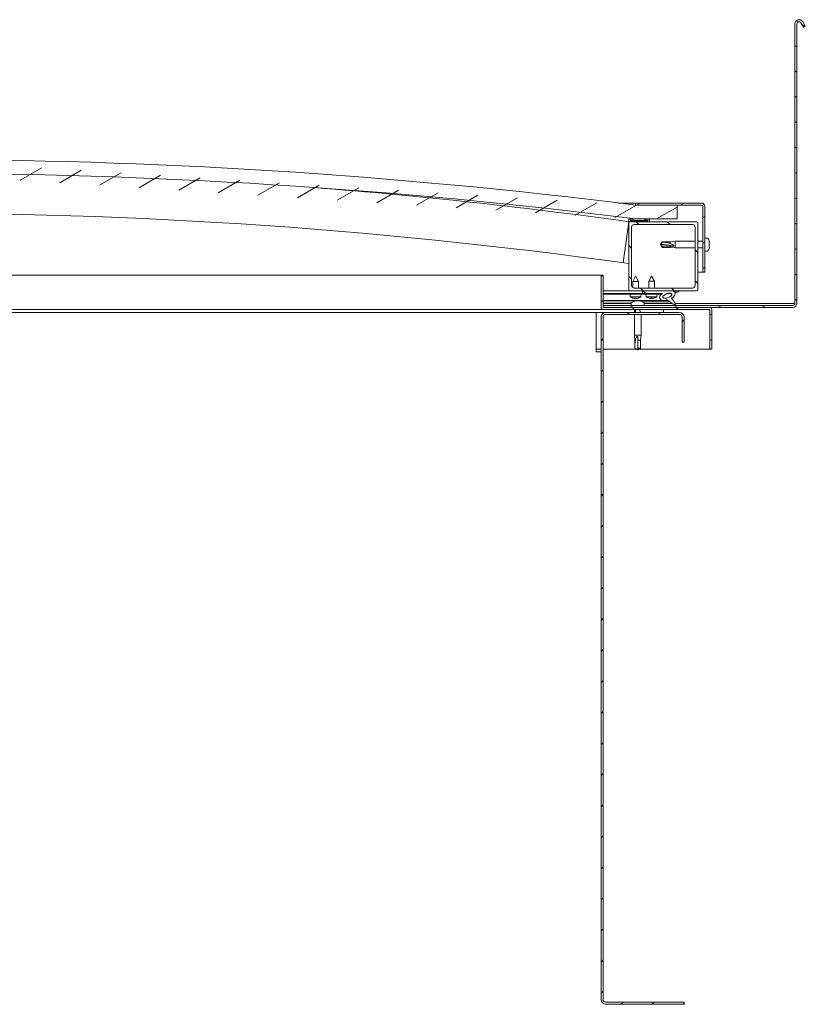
# Model space of a CAD drawing. Header units: millimetres. Extents: x 2709036 to 2756280, y 168165 to 192362.
# Tile 23 of 192: x 2724731 to 2725582, y 176162 to 177229. Entities that reach past the tile are written whole.
import ezdxf

# ---------------------------------------------------------------- set-up
doc = ezdxf.new("R2010")
doc.units = ezdxf.units.MM
doc.header["$MEASUREMENT"] = 0
doc.layers.add('D+H_SO - urządzenia', color=5, linetype='Continuous')

msp = doc.modelspace()

# ---------------------------------------------------------------- linework, layer by layer
at = {"layer": 'D+H_SO - urządzenia', "color": 0, "lineweight": 5}
for p, q in [((2725574.6, 177226.9), (2725572.5, 177228.1)), ((2725571.1, 177224.9), (2725571.1, 176921.9)), ((2725573.3, 176921.9), (2725573.3, 177224.9)), ((2725577.5, 177226), (2725580.4, 177221.1)), ((2725582.2, 177222.5), (2725578.3, 177224.7)), ((2725582.3, 177222.2), (2725579.5, 177227.1)), ((2725580.4, 177221.1), (2725582.3, 177222.2)), ((2725573.3, 177200.1), (2725571.1, 177201.4)), ((2725573.3, 177172.6), (2725571.1, 177173.9)), ((2725573.3, 177145.1), (2725571.1, 177146.4)), ((2725573.3, 177117.6), (2725571.1, 177118.9)), ((2725573.3, 177090.1), (2725571.1, 177091.4)), ((2724731.9, 177055.3), (2724755.3, 177068.8)), ((2724774.8, 177052.6), (2724798.2, 177066.1)), ((2724817.8, 177049.9), (2724841.2, 177063.4)), ((2724860.7, 177047.2), (2724884.1, 177060.7)), ((2724903.7, 177044.5), (2724927.1, 177058)), ((2725573.3, 177062.6), (2725571.1, 177063.9)), ((2724946.6, 177041.8), (2724970, 177055.3)), ((2724989.5, 177039.1), (2725013, 177052.6)), ((2725032.5, 177036.4), (2725055.9, 177049.9)), ((2725075.4, 177033.7), (2725098.9, 177047.2)), ((2725118.4, 177031), (2725141.8, 177044.5)), ((2725161.3, 177028.3), (2725184.8, 177041.8)), ((2725204.3, 177025.6), (2725227.7, 177039.1)), ((2725247.2, 177022.9), (2725270.7, 177036.4)), ((2725573.3, 177035.1), (2725571.1, 177036.4)), ((2725290.2, 177020.2), (2725313.6, 177033.7)), ((2725333.1, 177017.5), (2725356.6, 177031)), ((2725376.1, 177014.8), (2725399.6, 177028.4)), ((2725380.5, 177030.6), (2725398.6, 177030.6)), ((2725469.8, 177030.6), (2725398.6, 177030.6)), ((2725398.6, 177030.6), (2725398.6, 177028.4)), ((2725398.6, 177028.4), (2725469.8, 177028.4)), ((2725443.6, 177028.4), (2725398.6, 177028.4)), ((2725399.6, 177028.4), (2725403.5, 177030.6)), ((2725421.3, 177013.4), (2725443.6, 177026.3)), ((2725443.6, 177013.4), (2725443.6, 177028.4)), ((2725447.2, 177028.4), (2725451.1, 177030.6)), ((2725471.3, 177026.9), (2725471.3, 176955.6)), ((2725473.6, 176955.6), (2725473.6, 177026.9)), ((2725471.3, 177014.8), (2725473.6, 177016.1)), ((2725384.9, 176965.8), (2725391.1, 177010.4)), ((2725391.1, 177012.9), (2725391.1, 177010.5)), ((2725391.2, 177010.4), (2725391.1, 177010.4)), ((2725391.1, 177008.9), (2725391.1, 176936.9)), ((2725391.2, 177010.4), (2725413.4, 177010.4)), ((2725392.6, 177011.4), (2725392.6, 177011.5)), ((2725412.1, 177011.5), (2725392.6, 177011.5)), ((2725412.1, 177011.4), (2725392.6, 177011.4)), ((2725464.6, 177010.4), (2725392.6, 177010.4)), ((2725394.1, 176941.4), (2725394.1, 177004.4)), ((2725397.1, 177007.4), (2725460.1, 177007.4)), ((2725398.6, 177013.4), (2725443.6, 177013.4)), ((2725402, 177007.4), (2725399, 177010.4)), ((2725408.1, 177010.4), (2725408.6, 177011.4)), ((2725408.7, 177011.5), (2725409.6, 177013.1)), ((2725412.1, 177011.5), (2725412.1, 177011.4)), ((2725413.6, 177010.5), (2725413.6, 177012.9)), ((2725435.7, 177007.4), (2725432.7, 177010.4)), ((2725463.1, 177004.4), (2725463.1, 176941.4)), ((2725466.1, 176936.9), (2725466.1, 177008.9)), ((2725573.3, 177007.6), (2725571.1, 177008.9)), ((2725476.4, 176992.7), (2725473.6, 176992.7)), ((2725394.1, 176981.7), (2725391.1, 176984.7)), ((2725425.6, 176985.6), (2725427.4, 176988.7)), ((2725427.4, 176984), (2725425.6, 176985.6)), ((2725425.6, 176985.6), (2725427.4, 176982.5)), ((2725427.4, 176988.7), (2725427.4, 176988.1)), ((2725436, 176988.7), (2725427.4, 176988.7)), ((2725436, 176984), (2725427.4, 176984)), ((2725427.4, 176984), (2725427.4, 176982.5)), ((2725436, 176982.5), (2725427.4, 176982.5)), ((2725436, 176988.7), (2725441.3, 176989.2)), ((2725436, 176988.7), (2725436, 176986.7)), ((2725439.9, 176983.8), (2725436, 176984)), ((2725436, 176984), (2725436, 176982.5)), ((2725436, 176982.5), (2725441.3, 176982)), ((2725441.3, 176989.2), (2725441.3, 176982)), ((2725463.1, 176989.2), (2725441.3, 176989.2)), ((2725471.3, 176989.2), (2725466.1, 176989.2)), ((2725471.3, 176987.3), (2725473.6, 176988.6)), ((2725478.4, 176988.9), (2725478.4, 176988.9)), ((2725478.4, 176988.9), (2725478.4, 176987.5)), ((2725478.4, 176988.9), (2725478.4, 176988.9)), ((2725478.4, 176987.5), (2725478.4, 176987.1)), ((2725478.4, 176986.9), (2725478.4, 176987.1)), ((2725478.4, 176986.9), (2725478.4, 176984.2)), ((2725478.4, 176984.2), (2725478.4, 176983.8)), ((2725478.4, 176983.7), (2725478.4, 176983.8)), ((2725478.4, 176983.7), (2725478.4, 176983.6)), ((2725478.4, 176983.7), (2725478.4, 176983.7)), ((2725478.4, 176983.6), (2725478.4, 176983.6)), ((2725478.4, 176983.6), (2725478.4, 176982.3)), ((2725478.4, 176983.6), (2725478.4, 176983.6)), ((2725478.4, 176982.3), (2725478.4, 176982.3)), ((2725463.1, 176982), (2725441.3, 176982)), ((2725466.1, 176977), (2725463.1, 176980)), ((2725471.3, 176982), (2725466.1, 176982)), ((2725476.4, 176978.5), (2725473.6, 176978.5)), ((2725573.3, 176980.1), (2725571.1, 176981.4)), ((2725471.3, 176959.8), (2725473.6, 176961.1)), ((2724527, 176952.6), (2725361.1, 176952.6)), ((2725363.3, 176952.6), (2725361.1, 176952.6)), ((2725361.1, 176952.6), (2725361.1, 176917.5)), ((2725361.1, 176951.1), (2725363.3, 176952.4)), ((2725363.3, 176917.5), (2725363.3, 176952.6)), ((2725394.1, 176948), (2725391.1, 176951)), ((2725398.5, 176951.3), (2725395.4, 176945.7)), ((2725398.5, 176951.3), (2725401.7, 176945.7)), ((2725415.8, 176951.3), (2725412.7, 176945.8)), ((2725415.8, 176951.3), (2725419, 176945.8)), ((2725471.3, 176955.6), (2725466.1, 176955.6)), ((2725471.3, 176955.6), (2725473.6, 176955.6)), ((2725573.3, 176952.6), (2725571.1, 176953.9)), ((2725401.7, 176945.7), (2725395.4, 176945.7)), ((2725395.4, 176938.9), (2725395.4, 176945.7)), ((2725401.7, 176938.4), (2725401.7, 176945.7)), ((2725419, 176945.8), (2725412.7, 176945.8)), ((2725412.7, 176938.4), (2725412.7, 176945.8)), ((2725419, 176938.4), (2725419, 176945.8)), ((2725466.1, 176943.3), (2725463.1, 176946.3)), ((2725392.6, 176935.4), (2725363.3, 176935.4)), ((2725363.3, 176935.3), (2725377.4, 176935.4)), ((2725363.3, 176935.2), (2725406.1, 176935.3)), ((2725363.3, 176932.5), (2725406.1, 176932.5)), ((2725363.3, 176932.5), (2725406.1, 176932.5)), ((2725363.3, 176931.7), (2725406.1, 176931.8)), ((2725392.6, 176935.4), (2725464.6, 176935.4)), ((2725392.8, 176929), (2725392.6, 176931.8)), ((2725404.3, 176929), (2725392.8, 176929)), ((2725395.4, 176935.3), (2725395.4, 176935.4)), ((2725460.1, 176938.4), (2725397.1, 176938.4)), ((2725401.7, 176935.3), (2725401.7, 176935.4)), ((2725406.7, 176935.4), (2725403.7, 176938.4)), ((2725404.3, 176929), (2725404.6, 176931.8)), ((2725406.1, 176935.4), (2725406.1, 176932.6)), ((2725434.9, 176935.4), (2725406.1, 176935.4)), ((2725406.1, 176932.6), (2725427.6, 176932.6)), ((2725406.1, 176932.6), (2725406.1, 176931.8)), ((2725425.6, 176932.6), (2725406.1, 176932.6)), ((2725406.1, 176932.5), (2725406.1, 176931.8)), ((2725406.1, 176931.8), (2725425.6, 176931.8)), ((2725409.5, 176932.6), (2725406.7, 176935.4)), ((2725410.1, 176929.1), (2725409.8, 176931.8)), ((2725421.6, 176929.1), (2725410.1, 176929.1)), ((2725420.3, 176931.8), (2725419.9, 176932.6)), ((2725421.6, 176929.1), (2725421.8, 176931.8)), ((2725425.6, 176932.6), (2725427.5, 176932.6)), ((2725425.6, 176931.8), (2725425.6, 176932.6)), ((2725432.7, 176932.6), (2725437.5, 176932.6)), ((2725440.4, 176935.4), (2725437.4, 176938.4)), ((2725437.7, 176932.4), (2725437.7, 176930.8)), ((2725444.1, 176935.3), (2725440.9, 176934.2)), ((2725442.3, 176933.5), (2725441.4, 176934.4)), ((2725441.5, 176933.2), (2725444.7, 176934.3)), ((2725361.1, 176923.6), (2725363.3, 176924.9)), ((2725363.3, 176925), (2725433.5, 176925.1)), ((2725363.3, 176923.3), (2725394.9, 176923.4)), ((2725393.7, 176921.9), (2725363.3, 176921.9)), ((2725568.8, 176919.6), (2725363.3, 176919.6)), ((2725363.3, 176919.6), (2725363.3, 176917.4)), ((2725396.2, 176917.4), (2725392.4, 176919.6)), ((2725393.7, 176922.4), (2725393.7, 176919.6)), ((2725395.4, 176927.7), (2725395.4, 176927.7)), ((2725397.5, 176927.2), (2725397.5, 176927.3)), ((2725397.5, 176924.5), (2725397.8, 176924.5)), ((2725398, 176924.5), (2725397.8, 176924.5)), ((2725397.9, 176927.7), (2725399.3, 176927.7)), ((2725398, 176924.5), (2725398.1, 176924.5)), ((2725398.1, 176927.3), (2725398.2, 176927.7)), ((2725398.1, 176924.5), (2725400.5, 176924.5)), ((2725399, 176927.3), (2725399, 176927.7)), ((2725399.7, 176927.2), (2725399.7, 176927.3)), ((2725401.2, 176924.5), (2725403.5, 176924.5)), ((2725401.8, 176927.7), (2725401.8, 176927.7)), ((2725403.5, 176924.5), (2725403.6, 176924.5)), ((2725403.8, 176924.5), (2725403.6, 176924.5)), ((2725403.8, 176924.5), (2725404.1, 176924.5)), ((2725406.7, 176923.4), (2725435.7, 176923.5)), ((2725408, 176922.4), (2725408, 176919.6)), ((2725437.9, 176921.9), (2725408, 176921.9)), ((2725412.6, 176927.8), (2725412.7, 176927.8)), ((2725414.8, 176927.3), (2725414.8, 176927.3)), ((2725415.1, 176927.8), (2725416.5, 176927.8)), ((2725415.4, 176927.3), (2725415.4, 176927.8)), ((2725416.3, 176927.3), (2725416.3, 176927.8)), ((2725416.9, 176927.3), (2725416.9, 176927.3)), ((2725419, 176927.8), (2725419, 176927.8)), ((2725437.7, 176927.6), (2725437.7, 176926.9)), ((2725443.9, 176917.4), (2725440, 176919.6)), ((2725568.8, 176921.9), (2725441.4, 176921.9)), ((2725491.5, 176917.4), (2725487.6, 176919.6)), ((2725539.1, 176917.4), (2725535.2, 176919.6)), ((2725571.1, 176921.9), (2725568.8, 176921.9)), ((2725573.3, 176925.1), (2725571.1, 176926.4)), ((2725355.8, 176912.1), (2724526.6, 176912.1)), ((2725363.5, 176915.1), (2724526.7, 176915.1)), ((2725355.8, 176912.1), (2725355.8, 176906.9)), ((2725366.3, 176912.1), (2725355.8, 176912.1)), ((2725363.3, 176917.4), (2725568.8, 176917.4)), ((2725478.7, 176917.4), (2725363.5, 176917.4)), ((2725363.5, 176915.1), (2725478.7, 176915.1)), ((2725445.8, 176912.1), (2725366.3, 176912.1)), ((2725366.3, 176909.9), (2725445.8, 176909.9)), ((2725389.5, 176909.9), (2725391.8, 176912.1)), ((2725394, 176915.1), (2725397.9, 176917.4)), ((2725397.2, 176915.1), (2725397.2, 176912.1)), ((2725397.2, 176909.9), (2725397.2, 176887.4)), ((2725428.6, 176915.1), (2725398.6, 176915.1)), ((2725398.6, 176915.1), (2725398.6, 176912.1)), ((2725398.6, 176912.1), (2725428.6, 176912.1)), ((2725404.2, 176912.1), (2725402.5, 176915.1)), ((2725404.4, 176909.9), (2725404.4, 176887.4)), ((2725423.2, 176909.9), (2725425.5, 176912.1)), ((2725428.6, 176912.1), (2725428.6, 176915.1)), ((2725441.6, 176915.1), (2725445.5, 176917.4)), ((2725478.8, 176915), (2725478.8, 176872.4)), ((2725478.8, 176909.1), (2725481.1, 176910.4)), ((2725481.1, 176915.1), (2725481.1, 176915)), ((2725481.1, 176915.1), (2725481.1, 176915.1)), ((2725481.1, 176872.4), (2725481.1, 176915)), ((2725355.8, 176869.4), (2725355.8, 176906.9)), ((2725361.1, 176906.9), (2725361.1, 176167.4)), ((2725363.3, 176167.4), (2725363.3, 176906.9)), ((2725448.8, 176906.9), (2725448.8, 176879.9)), ((2725448.8, 176901.8), (2725451.1, 176904.1)), ((2725451.1, 176879.9), (2725451.1, 176906.9)), ((2725397.2, 176887.4), (2725404.4, 176887.4)), ((2725397.8, 176882), (2725397.2, 176887.4)), ((2725403.9, 176882), (2725404.4, 176887.4)), ((2725361.1, 176881.4), (2725363.3, 176883.7)), ((2725397.8, 176882), (2725398.4, 176882)), ((2725397.8, 176882), (2725397.8, 176873.4)), ((2725400.8, 176886), (2725400.8, 176882)), ((2725400.8, 176882), (2725400.8, 176873.4)), ((2725400.8, 176882), (2725403.9, 176882)), ((2725403.9, 176882), (2725403.9, 176873.4)), ((2725448.8, 176879.9), (2725451.1, 176879.9)), ((2725478.8, 176881.6), (2725481.1, 176882.9)), ((2725361.1, 176872.4), (2725355.8, 176872.4)), ((2725355.8, 176869.4), (2725361.1, 176869.4)), ((2725399.5, 176872.4), (2725363.3, 176872.4)), ((2725397.8, 176873.4), (2725397.8, 176873.4)), ((2725400.8, 176871.6), (2725397.8, 176873.4)), ((2725400.8, 176873.4), (2725400.8, 176871.6)), ((2725400.8, 176873.4), (2725403.9, 176873.4)), ((2725400.8, 176871.6), (2725403.9, 176873.4)), ((2725478.8, 176872.4), (2725402.1, 176872.4)), ((2725478.8, 176872.4), (2725481.1, 176872.4)), ((2725361.1, 176847.7), (2725363.3, 176850)), ((2725361.1, 176814.1), (2725363.3, 176816.3)), ((2725361.1, 176780.4), (2725363.3, 176782.6)), ((2725361.1, 176746.7), (2725363.3, 176749)), ((2725361.1, 176713), (2725363.3, 176715.3)), ((2725361.1, 176679.4), (2725363.3, 176681.6)), ((2725361.1, 176645.7), (2725363.3, 176647.9)), ((2725361.1, 176612), (2725363.3, 176614.3)), ((2725361.1, 176578.3), (2725363.3, 176580.6)), ((2725361.1, 176544.7), (2725363.3, 176546.9)), ((2725361.1, 176511), (2725363.3, 176513.2)), ((2725361.1, 176477.3), (2725363.3, 176479.6)), ((2725361.1, 176443.6), (2725363.3, 176445.9)), ((2725361.1, 176410), (2725363.3, 176412.2)), ((2725361.1, 176376.3), (2725363.3, 176378.5)), ((2725361.1, 176342.6), (2725363.3, 176344.9)), ((2725361.1, 176308.9), (2725363.3, 176311.2)), ((2725361.1, 176275.3), (2725363.3, 176277.5)), ((2725361.1, 176241.6), (2725363.3, 176243.8)), ((2725361.1, 176207.9), (2725363.3, 176210.2)), ((2725361.1, 176174.2), (2725363.3, 176176.5)), ((2725451.1, 176164.4), (2725366.3, 176164.4)), ((2725366.3, 176162.1), (2725451.1, 176162.1)), ((2725382.7, 176162.1), (2725384.9, 176164.4)), ((2725416.3, 176162.1), (2725418.6, 176164.4)), ((2725450, 176162.1), (2725451.1, 176163.2)), ((2725451.1, 176162.1), (2725451.1, 176164.4))]:
    msp.add_line(p, q, dxfattribs=at)
for centre, radius, start, end in [((2725575.6, 177224.9), 4.5, 30, 180), ((2725575.6, 177224.9), 2.25, 30, 180), ((2724611.1, 170788.9), 6289, 82.80657, 97.19343), ((2724611.1, 170773.9), 6289, 82.80657, 97.19343), ((2724610.3, 171415.5), 5649.1, 82.0556, 85.6453), ((2725469.8, 177026.9), 3.75, 0, 90), ((2725469.8, 177026.9), 1.5, 0, 90), ((2724610.3, 171415.5), 5604.1, 81.9914, 90.6217), ((2725391.2, 177012.9), 0.15, 93.0164, 180), ((2725391.2, 177010.5), 0.15, 180, 270), ((2725392.6, 177008.9), 1.5, 90, 180), ((2725402.3, 176802.3), 211.1, 86.9836, 93.0164), ((2725402.3, 176694.7), 317, 88.2372, 91.7628), ((2725397.1, 177004.4), 3, 90, 180), ((2725413.4, 177012.9), 0.15, 0, 86.9836), ((2725413.4, 177010.5), 0.15, 270, 0), ((2725460.1, 177004.4), 3, 0, 90), ((2725464.6, 177008.9), 1.5, 0, 90), ((2725476.4, 176992.4), 0.3, 35.6853, 90), ((2725466.9, 176985.6), 12, 16.3038, 35.6853), ((2725466.9, 176985.6), 12, 324.3147, 343.6962), ((2725466.9, 176985.6), 12, 16.0077, 16.3038), ((2725466.9, 176985.6), 12, 343.6962, 343.9923), ((2725476.4, 176978.8), 0.3, 270, 324.3147), ((2725397.1, 176941.4), 3, 180, 270), ((2725460.1, 176941.4), 3, 270, 0), ((2725392.6, 176936.9), 1.5, 180, 270), ((2725398.6, 176936.9), 9.75, 233.9104, 250.2245), ((2725398.6, 176936.9), 9.75, 289.9875, 306.3016), ((2725415.8, 176936.9), 9.75, 233.8044, 250.1185), ((2725415.8, 176936.9), 9.75, 289.8815, 306.1956), ((2725464.6, 176936.9), 1.5, 270, 0), ((2725394, 176922.4), 0.3, 125.6853, 180), ((2725400.8, 176912.9), 12, 106.0077, 125.6853), ((2725395.4, 176928), 0.309, 250.2245, 270.106), ((2725401.8, 176928), 0.309, 270.106, 289.9875), ((2725400.8, 176912.9), 12, 54.3147, 73.9923), ((2725407.7, 176922.4), 0.3, 0, 54.3147), ((2725412.6, 176928.1), 0.309, 250.1185, 270), ((2725419, 176928.1), 0.309, 270, 289.8815), ((2725568.8, 176921.9), 2.25, 270, 0), ((2725568.8, 176921.9), 4.5, 270, 0), ((2725363.5, 176917.5), 2.4, 180, 270), ((2725366.3, 176906.9), 5.25, 90, 180), ((2725363.5, 176917.5), 0.15, 180, 270), ((2725366.3, 176906.9), 3, 90, 180), ((2725445.8, 176906.9), 5.25, 0, 90), ((2725445.8, 176906.9), 3, 0, 90), ((2725478.7, 176915), 2.4, 0, 90), ((2725478.7, 176915), 0.15, 0, 90), ((2725366.3, 176167.4), 5.25, 180, 270), ((2725366.3, 176167.4), 3, 180, 270)]:
    msp.add_arc(centre, radius, start, end, dxfattribs=at)
for centre, major_axis, ratio, start_param, end_param in [((2725425.6, 176969.1), (31.5, 0), 0.526055, 1.097432, 1.570796), ((2725433, 176930.3), (-8.51, -2.93), 0.5, 5.221602, 7.504076), ((2725433, 176930.3), (-8.51, -2.93), 0.5, 3.386959, 4.31658), ((2725433, 176930.3), (-8.51, -2.93), 0.5, 1.933724, 3.129931), ((2725398.5, 176936.8), (-4.25, 8.75), 0.979749, 2.351624, 2.529771), ((2725396, 176934.6), (5.76, -6.37), 0.664926, 5.510896, 5.582433), ((2725401.7, 176934.6), (-5.15, -6.87), 0.554863, 0.162804, 0.234341), ((2725397.1, 176926.7), (-0.336, -0.678), 0.299538, 2.511352, 2.574157), ((2725399.2, 176936.8), (-0.84, -9.69), 0.180266, 5.951633, 6.12978), ((2725397.9, 176936.8), (0.88, -9.69), 0.180266, 0.153405, 0.331552), ((2725401.1, 176934.6), (5.74, 6.39), 0.664926, 3.842345, 3.913882), ((2725395.5, 176934.6), (5.17, -6.85), 0.554863, 6.048844, 6.120382), ((2725400.1, 176926.7), (-0.339, 0.677), 0.299538, 0.567435, 0.630241), ((2725398.7, 176936.8), (-4.22, -8.76), 0.979749, 0.611822, 0.789969), ((2725415.7, 176936.9), (-4.23, 8.76), 0.979749, 2.351624, 2.529771), ((2725413.3, 176934.6), (5.75, -6.38), 0.664926, 5.510896, 5.582433), ((2725418.9, 176934.6), (-5.16, -6.86), 0.554863, 0.162804, 0.234341), ((2725414.4, 176926.8), (-0.337, -0.678), 0.299538, 2.511352, 2.574157), ((2725416.5, 176936.9), (-0.86, -9.69), 0.180266, 5.951633, 6.12978), ((2725415.2, 176936.9), (0.86, -9.69), 0.180266, 0.153405, 0.331552), ((2725418.4, 176934.6), (5.75, 6.38), 0.664926, 3.842345, 3.913882), ((2725412.8, 176934.6), (5.16, -6.86), 0.554863, 6.048844, 6.120382), ((2725417.3, 176926.8), (-0.337, 0.678), 0.299538, 0.567435, 0.630241), ((2725416, 176936.9), (-4.23, -8.76), 0.979749, 0.611822, 0.789969)]:
    msp.add_ellipse(centre, major_axis=major_axis, ratio=ratio, start_param=start_param, end_param=end_param, dxfattribs=at)
msp.add_ellipse((2725433, 176930.3), major_axis=(4.96, 1.71), ratio=0.428571, dxfattribs=at)
for points in [[(2725425.6, 176985.6), (2725426.2, 176986.5), (2725426.8, 176987.3), (2725427.4, 176988.1)], [(2725397.9, 176927.7), (2725397.9, 176927.7), (2725397.9, 176927.7), (2725397.9, 176927.7)], [(2725399.3, 176927.7), (2725399.3, 176927.7), (2725399.3, 176927.7), (2725399.3, 176927.7)], [(2725415.1, 176927.8), (2725415.1, 176927.8), (2725415.1, 176927.8), (2725415.1, 176927.8)], [(2725416.6, 176927.8), (2725416.6, 176927.8), (2725416.5, 176927.8), (2725416.5, 176927.8)], [(2725400.8, 176871.6), (2725399.8, 176872.2), (2725398.8, 176872.8), (2725397.8, 176873.4)]]:
    msp.add_open_spline(points, degree=3, dxfattribs=at)
for points, knots in [([(2725427.4, 176988.1), (2725427.9, 176988.1), (2725428.4, 176988.1), (2725430, 176988), (2725431.1, 176987.9), (2725433.3, 176987.5), (2725434.3, 176987.3), (2725435.6, 176986.9), (2725435.8, 176986.8), (2725436, 176986.7)], [1.0298299, 1.0298299, 1.0298299, 1.0298299, 1.1268672, 1.1268672, 1.3401618, 1.3401618, 1.5534565, 1.5534565, 1.5990374, 1.5990374, 1.5990374, 1.5990374]), ([(2725436, 176986.7), (2725436.4, 176986.6), (2725436.7, 176986.5), (2725437.6, 176986.1), (2725438.1, 176985.9), (2725439, 176985.3), (2725439.4, 176985), (2725439.8, 176984.4), (2725439.8, 176984.3), (2725439.9, 176984.1), (2725439.9, 176983.9), (2725439.9, 176983.8)], [0.9725494, 0.9725494, 0.9725494, 0.9725494, 1.0547969, 1.0547969, 1.1648244, 1.1648244, 1.2623094, 1.2623094, 1.290226, 1.290226, 1.3181426, 1.3181426, 1.3181426, 1.3181426]), ([(2725478.4, 176988.9), (2725478.4, 176988.9), (2725478.4, 176989), (2725478.4, 176989), (2725478.4, 176989), (2725478.4, 176989), (2725478.4, 176988.9), (2725478.4, 176988.9)], [0.17438702, 0.17438702, 0.17438702, 0.17438702, 0.18896797, 0.18896797, 0.20586323, 0.20586323, 0.21737851, 0.21737851, 0.21737851, 0.21737851]), ([(2725478.4, 176986.9), (2725478.4, 176987), (2725478.4, 176987), (2725478.4, 176987.2), (2725478.4, 176987.3), (2725478.4, 176987.4), (2725478.4, 176987.4), (2725478.4, 176987.5)], [0.17438702, 0.17438702, 0.17438702, 0.17438702, 0.18896797, 0.18896797, 0.20586323, 0.20586323, 0.21737851, 0.21737851, 0.21737851, 0.21737851]), ([(2725478.4, 176987.3), (2725478.4, 176987.3), (2725478.4, 176987.3), (2725478.4, 176987.2), (2725478.4, 176987.1), (2725478.4, 176987.1)], [0.20226985, 0.20226985, 0.20226985, 0.20226985, 0.20586323, 0.20586323, 0.21737852, 0.21737852, 0.21737852, 0.21737852]), ([(2725478.4, 176983.6), (2725478.4, 176983.7), (2725478.4, 176983.7), (2725478.4, 176983.8), (2725478.4, 176983.9), (2725478.4, 176984), (2725478.4, 176984.1), (2725478.4, 176984.2)], [0.17438702, 0.17438702, 0.17438702, 0.17438702, 0.18896797, 0.18896797, 0.20586323, 0.20586323, 0.21737852, 0.21737852, 0.21737852, 0.21737852]), ([(2725478.4, 176983.9), (2725478.4, 176983.9), (2725478.4, 176983.9), (2725478.4, 176983.9), (2725478.4, 176983.8), (2725478.4, 176983.8)], [0.20226985, 0.20226985, 0.20226985, 0.20226985, 0.20586323, 0.20586323, 0.21737852, 0.21737852, 0.21737852, 0.21737852]), ([(2725478.4, 176982.3), (2725478.4, 176982.3), (2725478.4, 176982.3), (2725478.4, 176982.3), (2725478.4, 176982.3), (2725478.4, 176982.3)], [0.20226985, 0.20226985, 0.20226985, 0.20226985, 0.20586323, 0.20586323, 0.21737852, 0.21737852, 0.21737852, 0.21737852]), ([(2725444.7, 176934.3), (2725444.9, 176934.5), (2725445.1, 176934.7), (2725445.2, 176934.9), (2725445.2, 176935), (2725445.3, 176935.1), (2725445.3, 176935.1), (2725445.3, 176935.2), (2725445.3, 176935.2), (2725445.2, 176935.2), (2725445.2, 176935.2), (2725445.2, 176935.3), (2725445.1, 176935.3), (2725445, 176935.3), (2725445, 176935.3), (2725444.7, 176935.4), (2725444.4, 176935.3), (2725444.1, 176935.3)], [-0.1690496, -0.1690496, -0.1690496, -0.1690496, -0.1184122, -0.1184122, -0.1029764, -0.1029764, -0.0947994, -0.0947994, -0.0885216, -0.0885216, -0.0817708, -0.0817708, -0.0717701, -0.0717701, -0.0531232, -0.0531232, 0, 0, 0, 0]), ([(2725397.5, 176927.2), (2725397.5, 176927.2), (2725397.5, 176927.2), (2725397.5, 176927.2), (2725397.5, 176927.2), (2725397.5, 176927.2), (2725397.4, 176927.2), (2725397.4, 176927.2), (2725397.3, 176927.2), (2725397.2, 176927.2), (2725397.1, 176927.2), (2725397.1, 176927.3), (2725397, 176927.3), (2725397, 176927.3)], [0.0217824, 0.0217824, 0.0217824, 0.0217824, 0.02240783, 0.02240783, 0.03336567, 0.03336567, 0.04432351, 0.04432351, 0.05536278, 0.05536278, 0.06640205, 0.06640205, 0.07177154, 0.07177154, 0.07177154, 0.07177154]), ([(2725398.1, 176927.3), (2725398.1, 176927.3), (2725398.1, 176927.2), (2725398.1, 176927.2), (2725398.1, 176927.2), (2725398, 176927.2), (2725398, 176927.2), (2725397.9, 176927.2), (2725397.8, 176927.2), (2725397.7, 176927.2), (2725397.7, 176927.2), (2725397.7, 176927.2)], [0, 0, 0, 0, 0.01116716, 0.01116716, 0.02233431, 0.02233431, 0.03329353, 0.03329353, 0.04425275, 0.04425275, 0.04996652, 0.04996652, 0.04996652, 0.04996652]), ([(2725398.1, 176924.5), (2725398.1, 176924.5), (2725398, 176924.5), (2725397.9, 176924.5), (2725397.9, 176924.5), (2725397.8, 176924.5), (2725397.8, 176924.5), (2725397.8, 176924.5)], [0.17438702, 0.17438702, 0.17438702, 0.17438702, 0.18896797, 0.18896797, 0.20586323, 0.20586323, 0.21737851, 0.21737851, 0.21737851, 0.21737851]), ([(2725399.5, 176927.2), (2725399.5, 176927.2), (2725399.5, 176927.2), (2725399.4, 176927.2), (2725399.4, 176927.2), (2725399.3, 176927.2), (2725399.2, 176927.2), (2725399.1, 176927.2), (2725399.1, 176927.2), (2725399.1, 176927.2), (2725399, 176927.2), (2725399, 176927.3), (2725399, 176927.3), (2725399.1, 176927.3)], [0.02178159, 0.02178159, 0.02178159, 0.02178159, 0.02232447, 0.02232447, 0.03332398, 0.03332398, 0.04432349, 0.04432349, 0.05536276, 0.05536276, 0.06640202, 0.06640202, 0.07177151, 0.07177151, 0.07177151, 0.07177151]), ([(2725400.2, 176927.3), (2725400.1, 176927.3), (2725400.1, 176927.2), (2725399.9, 176927.2), (2725399.9, 176927.2), (2725399.8, 176927.2), (2725399.8, 176927.2), (2725399.7, 176927.2), (2725399.7, 176927.2), (2725399.7, 176927.2), (2725399.7, 176927.2), (2725399.7, 176927.2)], [0, 0, 0, 0, 0.01116716, 0.01116716, 0.02233431, 0.02233431, 0.03329353, 0.03329353, 0.04425275, 0.04425275, 0.04996652, 0.04996652, 0.04996652, 0.04996652]), ([(2725401.2, 176924.5), (2725401.1, 176924.5), (2725401, 176924.5), (2725400.9, 176924.5), (2725400.8, 176924.5), (2725400.6, 176924.5), (2725400.6, 176924.5), (2725400.5, 176924.5)], [0.17438702, 0.17438702, 0.17438702, 0.17438702, 0.18896797, 0.18896797, 0.20586323, 0.20586323, 0.21737852, 0.21737852, 0.21737852, 0.21737852]), ([(2725403.8, 176924.5), (2725403.8, 176924.5), (2725403.8, 176924.5), (2725403.8, 176924.5), (2725403.7, 176924.5), (2725403.6, 176924.5), (2725403.6, 176924.5), (2725403.5, 176924.5)], [0.17438702, 0.17438702, 0.17438702, 0.17438702, 0.18896797, 0.18896797, 0.20586323, 0.20586323, 0.21737852, 0.21737852, 0.21737852, 0.21737852]), ([(2725414.8, 176927.3), (2725414.8, 176927.3), (2725414.8, 176927.3), (2725414.8, 176927.3), (2725414.8, 176927.3), (2725414.7, 176927.3), (2725414.7, 176927.3), (2725414.6, 176927.3), (2725414.6, 176927.3), (2725414.4, 176927.3), (2725414.4, 176927.3), (2725414.3, 176927.3), (2725414.3, 176927.3), (2725414.3, 176927.3)], [0.02178159, 0.02178159, 0.02178159, 0.02178159, 0.02232447, 0.02232447, 0.03332398, 0.03332398, 0.04432349, 0.04432349, 0.05536276, 0.05536276, 0.06640202, 0.06640202, 0.07177151, 0.07177151, 0.07177151, 0.07177151]), ([(2725415.4, 176927.3), (2725415.4, 176927.3), (2725415.4, 176927.3), (2725415.4, 176927.3), (2725415.3, 176927.3), (2725415.3, 176927.3), (2725415.2, 176927.3), (2725415.1, 176927.3), (2725415.1, 176927.3), (2725415, 176927.3), (2725415, 176927.3), (2725414.9, 176927.3)], [0, 0, 0, 0, 0.01116716, 0.01116716, 0.02233431, 0.02233431, 0.03329353, 0.03329353, 0.04425275, 0.04425275, 0.04996652, 0.04996652, 0.04996652, 0.04996652]), ([(2725416.7, 176927.3), (2725416.7, 176927.3), (2725416.7, 176927.3), (2725416.7, 176927.3), (2725416.6, 176927.3), (2725416.5, 176927.3), (2725416.5, 176927.3), (2725416.4, 176927.3), (2725416.3, 176927.3), (2725416.3, 176927.3), (2725416.3, 176927.3), (2725416.3, 176927.3), (2725416.3, 176927.3), (2725416.3, 176927.3)], [0.0217824, 0.0217824, 0.0217824, 0.0217824, 0.02240783, 0.02240783, 0.03336567, 0.03336567, 0.04432351, 0.04432351, 0.05536278, 0.05536278, 0.06640205, 0.06640205, 0.07177154, 0.07177154, 0.07177154, 0.07177154]), ([(2725417.4, 176927.3), (2725417.4, 176927.3), (2725417.3, 176927.3), (2725417.2, 176927.3), (2725417.1, 176927.3), (2725417, 176927.3), (2725417, 176927.3), (2725416.9, 176927.3), (2725416.9, 176927.3), (2725416.9, 176927.3), (2725416.9, 176927.3), (2725416.9, 176927.3)], [0, 0, 0, 0, 0.01116716, 0.01116716, 0.02233431, 0.02233431, 0.03329353, 0.03329353, 0.04425275, 0.04425275, 0.04996746, 0.04996746, 0.04996746, 0.04996746]), ([(2725431.4, 176925.3), (2725431.7, 176925.4), (2725431.9, 176925.5), (2725432.4, 176925.6), (2725432.5, 176925.6), (2725433.1, 176925.4), (2725433.5, 176925.1), (2725434.9, 176924.1), (2725436.2, 176923), (2725438.7, 176921.3), (2725439.6, 176920.9), (2725440.4, 176920.6), (2725440.7, 176920.5), (2725441.1, 176920.5), (2725441.2, 176920.5), (2725441.4, 176920.5), (2725441.4, 176920.5), (2725441.5, 176920.6), (2725441.6, 176920.6), (2725441.6, 176920.7), (2725441.6, 176920.7), (2725441.7, 176920.9), (2725441.7, 176921), (2725441.7, 176921.2), (2725441.6, 176921.4), (2725440.8, 176923.3), (2725438.3, 176926.2), (2725437.4, 176927.3), (2725437.3, 176927.4), (2725437.2, 176927.5), (2725437.2, 176927.5), (2725437.2, 176927.5), (2725437.2, 176927.5), (2725437.2, 176927.5), (2725437.2, 176927.5), (2725437.2, 176927.5), (2725437.2, 176927.5), (2725437.2, 176927.5), (2725437.2, 176927.5), (2725437.2, 176927.5), (2725437.2, 176927.5), (2725437.2, 176927.5), (2725437.2, 176927.5), (2725437.2, 176927.5), (2725437.2, 176927.5), (2725437.2, 176927.5), (2725437.2, 176927.5), (2725437.2, 176927.5), (2725437.3, 176927.5), (2725437.4, 176927.4)], [-1.593619, -1.593619, -1.593619, -1.593619, -1.500576, -1.500576, -1.41657, -1.41657, -1.249341, -1.249341, -0.957497, -0.957497, -0.772982, -0.772982, -0.700935, -0.700935, -0.671627, -0.671627, -0.654935, -0.654935, -0.641329, -0.641329, -0.626118, -0.626118, -0.602745, -0.602745, -0.550951, -0.550951, -0.108555, -0.108555, -0.042961, -0.042961, -0.032557, -0.032557, -0.029875, -0.029875, -0.028853, -0.028853, -0.028308, -0.028308, -0.027886, -0.027886, -0.027431, -0.027431, -0.02675, -0.02675, -0.025444, -0.025444, -0.021686, -0.021686, 0, 0, 0, 0]), ([(2725397.8, 176873.4), (2725397.8, 176873.9), (2725397.8, 176874.4), (2725397.8, 176876), (2725397.8, 176877.1), (2725397.9, 176879.3), (2725398, 176880.4), (2725398.3, 176881.6), (2725398.3, 176881.8), (2725398.4, 176882)], [1.0298299, 1.0298299, 1.0298299, 1.0298299, 1.1268672, 1.1268672, 1.3401618, 1.3401618, 1.5534565, 1.5534565, 1.5990374, 1.5990374, 1.5990374, 1.5990374]), ([(2725398.4, 176882), (2725398.4, 176882.4), (2725398.5, 176882.8), (2725398.7, 176883.7), (2725398.9, 176884.1), (2725399.3, 176885), (2725399.6, 176885.4), (2725400.1, 176885.8), (2725400.3, 176885.9), (2725400.5, 176886), (2725400.7, 176886), (2725400.8, 176886)], [0.9725494, 0.9725494, 0.9725494, 0.9725494, 1.0547969, 1.0547969, 1.1648244, 1.1648244, 1.2623094, 1.2623094, 1.290226, 1.290226, 1.3181426, 1.3181426, 1.3181426, 1.3181426])]:
    msp.add_open_spline(points, degree=3, knots=knots, dxfattribs=at)

doc.saveas('drawing.dxf')
